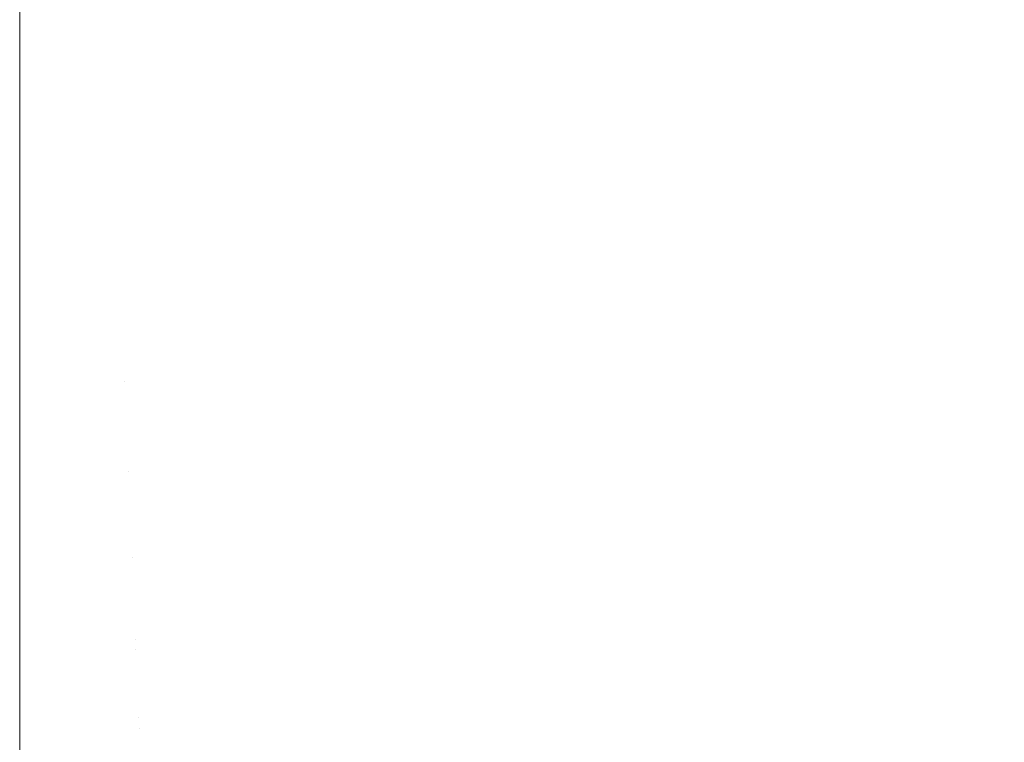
# Model space of a CAD drawing. Header units: centimetres. Extents: x -26 to 27.3, y -25.3 to -23.5.
# Tile 186 of 221: x 27.1825 to 27.2119, y -25.2442 to -25.2227. Entities that reach past the tile are written whole.
import ezdxf

# ---------------------------------------------------------------- set-up
doc = ezdxf.new("R2010")
doc.units = ezdxf.units.CM
doc.header["$LTSCALE"] = 2.54
doc.layers.add('Lucido design-1', color=7, linetype='Continuous')

# ---------------------------------------------------------------- blocks, each defined once
blk = doc.blocks.new('Gruppo-4-1')
at = {"color": 7, "linetype": 'Continuous', "lineweight": 9}
for points, invisible_edges in [([(27.209133, -25.218766, 1050.398377), (27.20661, -25.219843, 1050.398377), (27.207791, -25.222782, 1050.395578), (27.210437, -25.221653, 1050.395578)], 15), ([(27.210488, -25.221765, 1049.648646), (27.207837, -25.222897, 1049.648646), (27.206702, -25.220072, 1049.645943), (27.209234, -25.218991, 1049.645943)], 15), ([(27.197976, -25.219254, 1050.401029), (27.195442, -25.219856, 1050.401029), (27.196131, -25.223052, 1050.398377), (27.198799, -25.222417, 1050.398377)], 15), ([(27.198861, -25.222656, 1049.645943), (27.196183, -25.223293, 1049.645943), (27.195519, -25.220215, 1049.643368), (27.198068, -25.219609, 1049.643368)], 15), ([(27.195442, -25.219856, 1050.401029), (27.192885, -25.220351, 1050.401029), (27.193438, -25.223573, 1050.398377), (27.196131, -25.223052, 1050.398377)], 15), ([(27.20661, -25.219843, 1050.398377), (27.204044, -25.220811, 1050.398377), (27.205099, -25.223798, 1050.395578), (27.207791, -25.222782, 1050.395578)], 15), ([(27.196183, -25.223293, 1049.645943), (27.193479, -25.223816, 1049.645943), (27.192947, -25.220712, 1049.643368), (27.195519, -25.220215, 1049.643368)], 15), ([(27.207837, -25.222897, 1049.648646), (27.20514, -25.223914, 1049.648646), (27.204126, -25.221044, 1049.645943), (27.206702, -25.220072, 1049.645943)], 15), ([(27.192885, -25.220351, 1050.401029), (27.19031, -25.220736, 1050.401029), (27.190725, -25.223979, 1050.398377), (27.193438, -25.223573, 1050.398377)], 15), ([(27.213034, -25.220412, 1050.395578), (27.210437, -25.221653, 1050.395578), (27.211691, -25.224426, 1050.392652), (27.214404, -25.223129, 1050.392652)], 15), ([(27.21441, -25.223143, 1049.651474), (27.211697, -25.22444, 1049.651474), (27.210488, -25.221765, 1049.648646), (27.213089, -25.220522, 1049.648646)], 15), ([(27.19031, -25.220736, 1050.401029), (27.18772, -25.221012, 1050.401029), (27.187998, -25.22427, 1050.398377), (27.190725, -25.223979, 1050.398377)], 15), ([(27.193479, -25.223816, 1049.645943), (27.190756, -25.224224, 1049.645943), (27.190356, -25.2211, 1049.643368), (27.192947, -25.220712, 1049.643368)], 15), ([(27.204044, -25.220811, 1050.398377), (27.201438, -25.22167, 1050.398377), (27.202366, -25.224699, 1050.395578), (27.205099, -25.223798, 1050.395578)], 15), ([(27.182518, -25.222696, 1050.399842), (27.182518, -25.224502, 1050.398377), (27.18526, -25.224444, 1050.398377), (27.185122, -25.221178, 1050.401029)], 14), ([(27.18772, -25.221012, 1050.401029), (27.185122, -25.221178, 1050.401029), (27.18526, -25.224444, 1050.398377), (27.187998, -25.22427, 1050.398377)], 15), ([(27.190756, -25.224224, 1049.645943), (27.188019, -25.224515, 1049.645943), (27.187751, -25.221378, 1049.643368), (27.190356, -25.2211, 1049.643368)], 15), ([(27.20514, -25.223914, 1049.648646), (27.202402, -25.224817, 1049.648646), (27.201511, -25.221906, 1049.645943), (27.204126, -25.221044, 1049.645943)], 15), ([(27.188019, -25.224515, 1049.645943), (27.185271, -25.22469, 1049.645943), (27.185137, -25.221544, 1049.643368), (27.187751, -25.221378, 1049.643368)], 15), ([(27.182518, -25.2216, 1049.643368), (27.182518, -25.224159, 1049.645461), (-25.917482, -25.224159, 1049.645461), (-25.917482, -25.2216, 1049.643368)], 10), ([(27.182518, -25.224159, 1049.645461), (27.182518, -25.2216, 1049.643368), (27.185137, -25.221544, 1049.643368), (27.185271, -25.22469, 1049.645943)], 14), ([(27.201438, -25.22167, 1050.398377), (27.198799, -25.222417, 1050.398377), (27.199597, -25.225483, 1050.395578), (27.202366, -25.224699, 1050.395578)], 15), ([(27.210437, -25.221653, 1050.395578), (27.207791, -25.222782, 1050.395578), (27.208925, -25.225606, 1050.392652), (27.211691, -25.224426, 1050.392652)], 15), ([(27.211697, -25.22444, 1049.651474), (27.208931, -25.22562, 1049.651474), (27.207837, -25.222897, 1049.648646), (27.210488, -25.221765, 1049.648646)], 15), ([(27.202402, -25.224817, 1049.648646), (27.199629, -25.225602, 1049.648646), (27.198861, -25.222656, 1049.645943), (27.201511, -25.221906, 1049.645943)], 15), ([(27.198799, -25.222417, 1050.398377), (27.196131, -25.223052, 1050.398377), (27.196798, -25.226148, 1050.395578), (27.199597, -25.225483, 1050.395578)], 15), ([(27.199629, -25.225602, 1049.648646), (27.196824, -25.226269, 1049.648646), (27.196183, -25.223293, 1049.645943), (27.198861, -25.222656, 1049.645943)], 15), ([(27.182518, -25.224502, 1050.398377), (27.182518, -25.222696, 1050.399842), (-25.917482, -25.222696, 1050.399842), (-25.917482, -25.224502, 1050.398377)], 10), ([(27.207791, -25.222782, 1050.395578), (27.205099, -25.223798, 1050.395578), (27.206113, -25.226667, 1050.392652), (27.208925, -25.225606, 1050.392652)], 15), ([(27.208931, -25.22562, 1049.651474), (27.206118, -25.226682, 1049.651474), (27.20514, -25.223914, 1049.648646), (27.207837, -25.222897, 1049.648646)], 15), ([(27.196131, -25.223052, 1050.398377), (27.193438, -25.223573, 1050.398377), (27.193973, -25.226695, 1050.395578), (27.196798, -25.226148, 1050.395578)], 15), ([(27.214404, -25.223129, 1050.392652), (27.211691, -25.224426, 1050.392652), (27.212891, -25.227081, 1050.389602), (27.215715, -25.225731, 1050.389602)], 15), ([(27.21568, -25.225661, 1049.654422), (27.212859, -25.227009, 1049.654422), (27.211697, -25.22444, 1049.651474), (27.21441, -25.223143, 1049.651474)], 15), ([(27.196824, -25.226269, 1049.648646), (27.193994, -25.226817, 1049.648646), (27.193479, -25.223816, 1049.645943), (27.196183, -25.223293, 1049.645943)], 15), ([(27.193438, -25.223573, 1050.398377), (27.190725, -25.223979, 1050.398377), (27.191127, -25.227121, 1050.395578), (27.193973, -25.226695, 1050.395578)], 15), ([(27.193994, -25.226817, 1049.648646), (27.191143, -25.227243, 1049.648646), (27.190756, -25.224224, 1049.645943), (27.193479, -25.223816, 1049.645943)], 15), ([(27.205099, -25.223798, 1050.395578), (27.202366, -25.224699, 1050.395578), (27.203257, -25.227608, 1050.392652), (27.206113, -25.226667, 1050.392652)], 15), ([(27.190725, -25.223979, 1050.398377), (27.187998, -25.22427, 1050.398377), (27.188266, -25.227426, 1050.395578), (27.191127, -25.227121, 1050.395578)], 15), ([(27.206118, -25.226682, 1049.651474), (27.203262, -25.227623, 1049.651474), (27.202402, -25.224817, 1049.648646), (27.20514, -25.223914, 1049.648646)], 15), ([(-25.917482, -25.224749, 1049.645943), (-25.917482, -25.224159, 1049.645461), (27.182518, -25.224159, 1049.645461), (27.182518, -25.224749, 1049.645943)], 10), ([(27.185271, -25.22469, 1049.645943), (27.182518, -25.224749, 1049.645943), (27.182518, -25.224159, 1049.645461)], 9), ([(27.187998, -25.22427, 1050.398377), (27.18526, -25.224444, 1050.398377), (27.185395, -25.227609, 1050.395578), (27.188266, -25.227426, 1050.395578)], 15), ([(27.191143, -25.227243, 1049.648646), (27.188277, -25.227549, 1049.648646), (27.188019, -25.224515, 1049.645943), (27.190756, -25.224224, 1049.645943)], 15), ([(27.211691, -25.224426, 1050.392652), (27.208925, -25.225606, 1050.392652), (27.210012, -25.228309, 1050.389602), (27.212891, -25.227081, 1050.389602)], 15), ([(-25.917482, -25.224502, 1050.398377), (-25.917482, -25.225941, 1050.397106), (27.182518, -25.225941, 1050.397106), (27.182518, -25.224502, 1050.398377)], 10), ([(27.18526, -25.224444, 1050.398377), (27.182518, -25.224502, 1050.398377), (27.182518, -25.225941, 1050.397106)], 9), ([(27.182518, -25.225941, 1050.397106), (27.182518, -25.22767, 1050.395578), (27.185395, -25.227609, 1050.395578), (27.18526, -25.224444, 1050.398377)], 14), ([(27.182518, -25.227441, 1049.648334), (27.182518, -25.224749, 1049.645943), (27.185271, -25.22469, 1049.645943), (27.1854, -25.227732, 1049.648646)], 14), ([(27.188277, -25.227549, 1049.648646), (27.1854, -25.227732, 1049.648646), (27.185271, -25.22469, 1049.645943), (27.188019, -25.224515, 1049.645943)], 15), ([(27.202366, -25.224699, 1050.395578), (27.199597, -25.225483, 1050.395578), (27.200364, -25.228428, 1050.392652), (27.203257, -25.227608, 1050.392652)], 15), ([(27.212859, -25.227009, 1049.654422), (27.209982, -25.228236, 1049.654422), (27.208931, -25.22562, 1049.651474), (27.211697, -25.22444, 1049.651474)], 15), ([(27.182518, -25.224749, 1049.645943), (27.182518, -25.227441, 1049.648334), (-25.917482, -25.227441, 1049.648334), (-25.917482, -25.224749, 1049.645943)], 10), ([(27.203262, -25.227623, 1049.651474), (27.200368, -25.228442, 1049.651474), (27.199629, -25.225602, 1049.648646), (27.202402, -25.224817, 1049.648646)], 15), ([(27.199597, -25.225483, 1050.395578), (27.196798, -25.226148, 1050.395578), (27.197439, -25.229123, 1050.392652), (27.200364, -25.228428, 1050.392652)], 15), ([(27.200368, -25.228442, 1049.651474), (27.197442, -25.229138, 1049.651474), (27.196824, -25.226269, 1049.648646), (27.199629, -25.225602, 1049.648646)], 15), ([(27.208925, -25.225606, 1050.392652), (27.206113, -25.226667, 1050.392652), (27.207083, -25.229415, 1050.389602), (27.210012, -25.228309, 1050.389602)], 15), ([(27.209982, -25.228236, 1049.654422), (27.207057, -25.22934, 1049.654422), (27.206118, -25.226682, 1049.651474), (27.208931, -25.22562, 1049.651474)], 15), ([(27.182518, -25.22767, 1050.395578), (27.182518, -25.225941, 1050.397106), (-25.917482, -25.225941, 1050.397106), (-25.917482, -25.22767, 1050.395578)], 10), ([(27.196798, -25.226148, 1050.395578), (27.193973, -25.226695, 1050.395578), (27.194487, -25.229694, 1050.392652), (27.197439, -25.229123, 1050.392652)], 15), ([(27.197442, -25.229138, 1049.651474), (27.19449, -25.229709, 1049.651474), (27.193994, -25.226817, 1049.648646), (27.196824, -25.226269, 1049.648646)], 15), ([(27.193973, -25.226695, 1050.395578), (27.191127, -25.227121, 1050.395578), (27.191514, -25.230139, 1050.392652), (27.194487, -25.229694, 1050.392652)], 15), ([(27.206113, -25.226667, 1050.392652), (27.203257, -25.227608, 1050.392652), (27.20411, -25.230395, 1050.389602), (27.207083, -25.229415, 1050.389602)], 15), ([(27.207057, -25.22934, 1049.654422), (27.204087, -25.230319, 1049.654422), (27.203262, -25.227623, 1049.651474), (27.206118, -25.226682, 1049.651474)], 15), ([(27.19449, -25.229709, 1049.651474), (27.191516, -25.230154, 1049.651474), (27.191143, -25.227243, 1049.648646), (27.193994, -25.226817, 1049.648646)], 15), ([(27.21397, -25.229469, 1049.657486), (27.210989, -25.230741, 1049.657486), (27.209982, -25.228236, 1049.654422), (27.212859, -25.227009, 1049.654422)], 15), ([(27.191127, -25.227121, 1050.395578), (27.188266, -25.227426, 1050.395578), (27.188524, -25.230458, 1050.392652), (27.191514, -25.230139, 1050.392652)], 15), ([(27.191516, -25.230154, 1049.651474), (27.188526, -25.230473, 1049.651474), (27.188277, -25.227549, 1049.648646), (27.191143, -25.227243, 1049.648646)], 15), ([(27.212891, -25.227081, 1050.389602), (27.210012, -25.228309, 1050.389602), (27.211048, -25.230889, 1050.386436), (27.214036, -25.229614, 1050.386436)], 15), ([(-25.917482, -25.227793, 1049.648646), (-25.917482, -25.227441, 1049.648334), (27.182518, -25.227441, 1049.648334), (27.182518, -25.227793, 1049.648646)], 10), ([(27.1854, -25.227732, 1049.648646), (27.182518, -25.227793, 1049.648646), (27.182518, -25.227441, 1049.648334)], 9), ([(27.185395, -25.227609, 1050.395578), (27.182518, -25.22767, 1050.395578), (27.182518, -25.229067, 1050.394235)], 9), ([(27.182518, -25.229067, 1050.394235), (27.182518, -25.230713, 1050.392652), (27.185524, -25.230649, 1050.392652), (27.185395, -25.227609, 1050.395578)], 14), ([(27.188266, -25.227426, 1050.395578), (27.185395, -25.227609, 1050.395578), (27.185524, -25.230649, 1050.392652), (27.188524, -25.230458, 1050.392652)], 15), ([(27.188526, -25.230473, 1049.651474), (27.185524, -25.230664, 1049.651474), (27.1854, -25.227732, 1049.648646), (27.188277, -25.227549, 1049.648646)], 15), ([(27.203257, -25.227608, 1050.392652), (27.200364, -25.228428, 1050.392652), (27.201099, -25.231247, 1050.389602), (27.20411, -25.230395, 1050.389602)], 15), ([(27.204087, -25.230319, 1049.654422), (27.201079, -25.231171, 1049.654422), (27.200368, -25.228442, 1049.651474), (27.203262, -25.227623, 1049.651474)], 15), ([(-25.917482, -25.22767, 1050.395578), (-25.917482, -25.229067, 1050.394235), (27.182518, -25.229067, 1050.394235), (27.182518, -25.22767, 1050.395578)], 10), ([(27.182518, -25.227793, 1049.648646), (27.182518, -25.230596, 1049.651347), (-25.917482, -25.230596, 1049.651347), (-25.917482, -25.227793, 1049.648646)], 10), ([(27.182518, -25.230596, 1049.651347), (27.182518, -25.227793, 1049.648646), (27.1854, -25.227732, 1049.648646), (27.185524, -25.230664, 1049.651474)], 14), ([(27.210989, -25.230741, 1049.657486), (27.207956, -25.231886, 1049.657486), (27.207057, -25.22934, 1049.654422), (27.209982, -25.228236, 1049.654422)], 15), ([(27.200364, -25.228428, 1050.392652), (27.197439, -25.229123, 1050.392652), (27.198053, -25.231972, 1050.389602), (27.201099, -25.231247, 1050.389602)], 15), ([(27.201079, -25.231171, 1049.654422), (27.198037, -25.231895, 1049.654422), (27.197442, -25.229138, 1049.651474), (27.200368, -25.228442, 1049.651474)], 15), ([(27.210012, -25.228309, 1050.389602), (27.207083, -25.229415, 1050.389602), (27.208009, -25.232036, 1050.386436), (27.211048, -25.230889, 1050.386436)], 15), ([(27.182518, -25.230713, 1050.392652), (27.182518, -25.229067, 1050.394235), (-25.917482, -25.229067, 1050.394235), (-25.917482, -25.230713, 1050.392652)], 10), ([(27.197439, -25.229123, 1050.392652), (27.194487, -25.229694, 1050.392652), (27.19498, -25.232566, 1050.389602), (27.198053, -25.231972, 1050.389602)], 15), ([(27.198037, -25.231895, 1049.654422), (27.194967, -25.232488, 1049.654422), (27.19449, -25.229709, 1049.651474), (27.197442, -25.229138, 1049.651474)], 15), ([(27.207956, -25.231886, 1049.657486), (27.204878, -25.2329, 1049.657486), (27.204087, -25.230319, 1049.654422), (27.207057, -25.22934, 1049.654422)], 15), ([(27.207083, -25.229415, 1050.389602), (27.20411, -25.230395, 1050.389602), (27.204924, -25.233053, 1050.386436), (27.208009, -25.232036, 1050.386436)], 15), ([(27.194487, -25.229694, 1050.392652), (27.191514, -25.230139, 1050.392652), (27.191884, -25.23303, 1050.389602), (27.19498, -25.232566, 1050.389602)], 15), ([(27.194967, -25.232488, 1049.654422), (27.191874, -25.232951, 1049.654422), (27.191516, -25.230154, 1049.651474), (27.19449, -25.229709, 1049.651474)], 15), ([(27.215031, -25.231815, 1049.66066), (27.211949, -25.23313, 1049.66066), (27.210989, -25.230741, 1049.657486), (27.21397, -25.229469, 1049.657486)], 15), ([(27.214036, -25.229614, 1050.386436), (27.211048, -25.230889, 1050.386436), (27.212033, -25.23334, 1050.383159), (27.215124, -25.232021, 1050.383159)], 15), ([(27.191514, -25.230139, 1050.392652), (27.188524, -25.230458, 1050.392652), (27.188771, -25.233361, 1050.389602), (27.191884, -25.23303, 1050.389602)], 15), ([(27.191874, -25.232951, 1049.654422), (27.188765, -25.233282, 1049.654422), (27.188526, -25.230473, 1049.651474), (27.191516, -25.230154, 1049.651474)], 15), ([(-25.917482, -25.230728, 1049.651474), (-25.917482, -25.230596, 1049.651347), (27.182518, -25.230596, 1049.651347), (27.182518, -25.230728, 1049.651474)], 10), ([(27.185524, -25.230664, 1049.651474), (27.182518, -25.230728, 1049.651474), (27.182518, -25.230596, 1049.651347)], 9), ([(27.188524, -25.230458, 1050.392652), (27.185524, -25.230649, 1050.392652), (27.185648, -25.23356, 1050.389602), (27.188771, -25.233361, 1050.389602)], 15), ([(27.188765, -25.233282, 1049.654422), (27.185644, -25.233481, 1049.654422), (27.185524, -25.230664, 1049.651474), (27.188526, -25.230473, 1049.651474)], 15), ([(27.204878, -25.2329, 1049.657486), (27.201759, -25.233784, 1049.657486), (27.201079, -25.231171, 1049.654422), (27.204087, -25.230319, 1049.654422)], 15), ([(27.20411, -25.230395, 1050.389602), (27.201099, -25.231247, 1050.389602), (27.201799, -25.233938, 1050.386436), (27.204924, -25.233053, 1050.386436)], 15), ([(-25.917482, -25.230713, 1050.392652), (-25.917482, -25.232068, 1050.391234), (27.182518, -25.232068, 1050.391234), (27.182518, -25.230713, 1050.392652)], 10), ([(27.182518, -25.230728, 1049.651474), (27.182518, -25.233548, 1049.654422), (-25.917482, -25.233548, 1049.654422), (-25.917482, -25.230728, 1049.651474)], 10), ([(27.185524, -25.230649, 1050.392652), (27.182518, -25.230713, 1050.392652), (27.182518, -25.232068, 1050.391234)], 9), ([(27.182518, -25.232068, 1050.391234), (27.182518, -25.233627, 1050.389602), (27.185648, -25.23356, 1050.389602), (27.185524, -25.230649, 1050.392652)], 14), ([(27.185644, -25.233481, 1049.654422), (27.182518, -25.233548, 1049.654422), (27.182518, -25.230728, 1049.651474), (27.185524, -25.230664, 1049.651474)], 13), ([(27.211949, -25.23313, 1049.66066), (27.208814, -25.234313, 1049.66066), (27.207956, -25.231886, 1049.657486), (27.210989, -25.230741, 1049.657486)], 15), ([(27.211048, -25.230889, 1050.386436), (27.208009, -25.232036, 1050.386436), (27.208889, -25.234526, 1050.383159), (27.212033, -25.23334, 1050.383159)], 15), ([(27.201759, -25.233784, 1049.657486), (27.198605, -25.234534, 1049.657486), (27.198037, -25.231895, 1049.654422), (27.201079, -25.231171, 1049.654422)], 15), ([(27.201099, -25.231247, 1050.389602), (27.198053, -25.231972, 1050.389602), (27.198639, -25.234689, 1050.386436), (27.201799, -25.233938, 1050.386436)], 15), ([(27.198605, -25.234534, 1049.657486), (27.195423, -25.235149, 1049.657486), (27.194967, -25.232488, 1049.654422), (27.198037, -25.231895, 1049.654422)], 15), ([(27.198053, -25.231972, 1050.389602), (27.19498, -25.232566, 1050.389602), (27.19545, -25.235306, 1050.386436), (27.198639, -25.234689, 1050.386436)], 15), ([(27.208814, -25.234313, 1049.66066), (27.205632, -25.235362, 1049.66066), (27.204878, -25.2329, 1049.657486), (27.207956, -25.231886, 1049.657486)], 15), ([(27.208009, -25.232036, 1050.386436), (27.204924, -25.233053, 1050.386436), (27.205698, -25.235578, 1050.383159), (27.208889, -25.234526, 1050.383159)], 15), ([(27.182518, -25.233627, 1050.389602), (27.182518, -25.232068, 1050.391234), (-25.917482, -25.232068, 1050.391234), (-25.917482, -25.233627, 1050.389602)], 10), ([(27.195423, -25.235149, 1049.657486), (27.192217, -25.235629, 1049.657486), (27.191874, -25.232951, 1049.654422), (27.194967, -25.232488, 1049.654422)], 15), ([(27.19498, -25.232566, 1050.389602), (27.191884, -25.23303, 1050.389602), (27.192237, -25.235787, 1050.386436), (27.19545, -25.235306, 1050.386436)], 15), ([(27.205632, -25.235362, 1049.66066), (27.202408, -25.236275, 1049.66066), (27.201759, -25.233784, 1049.657486), (27.204878, -25.2329, 1049.657486)], 15), ([(27.192217, -25.235629, 1049.657486), (27.188994, -25.235972, 1049.657486), (27.188765, -25.233282, 1049.654422), (27.191874, -25.232951, 1049.654422)], 15), ([(27.191884, -25.23303, 1050.389602), (27.188771, -25.233361, 1050.389602), (27.189007, -25.236131, 1050.386436), (27.192237, -25.235787, 1050.386436)], 15), ([(27.204924, -25.233053, 1050.386436), (27.201799, -25.233938, 1050.386436), (27.202465, -25.236494, 1050.383159), (27.205698, -25.235578, 1050.383159)], 15), ([(27.212861, -25.235399, 1049.663939), (27.209629, -25.236618, 1049.663939), (27.208814, -25.234313, 1049.66066), (27.211949, -25.23313, 1049.66066)], 15), ([(27.185644, -25.233481, 1049.654422), (27.185759, -25.236179, 1049.657486), (27.182518, -25.236247, 1049.657486), (27.182518, -25.233614, 1049.654498)], 11), ([(27.182518, -25.233614, 1049.654498), (27.182518, -25.233548, 1049.654422), (27.185644, -25.233481, 1049.654422)], 10), ([(27.188994, -25.235972, 1049.657486), (27.185759, -25.236179, 1049.657486), (27.185644, -25.233481, 1049.654422), (27.188765, -25.233282, 1049.654422)], 15), ([(27.188771, -25.233361, 1050.389602), (27.185648, -25.23356, 1050.389602), (27.185765, -25.236338, 1050.386436), (27.189007, -25.236131, 1050.386436)], 15), ([(27.212033, -25.23334, 1050.383159), (27.208889, -25.234526, 1050.383159), (27.209722, -25.236882, 1050.379777), (27.212965, -25.235658, 1050.379777)], 15), ([(27.182518, -25.233548, 1049.654422), (27.182518, -25.233614, 1049.654498), (-25.917482, -25.233614, 1049.654498), (-25.917482, -25.233548, 1049.654422)], 10), ([(-25.917482, -25.236247, 1049.657486), (-25.917482, -25.233614, 1049.654498), (27.182518, -25.233614, 1049.654498), (27.182518, -25.236247, 1049.657486)], 10), ([(-25.917482, -25.233627, 1050.389602), (-25.917482, -25.234939, 1050.388108), (27.182518, -25.234939, 1050.388108), (27.182518, -25.233627, 1050.389602)], 10), ([(27.185648, -25.23356, 1050.389602), (27.182518, -25.233627, 1050.389602), (27.182518, -25.234939, 1050.388108)], 9), ([(27.182518, -25.234939, 1050.388108), (27.182518, -25.236407, 1050.386436), (27.185765, -25.236338, 1050.386436), (27.185648, -25.23356, 1050.389602)], 14), ([(27.202408, -25.236275, 1049.66066), (27.199148, -25.23705, 1049.66066), (27.198605, -25.234534, 1049.657486), (27.201759, -25.233784, 1049.657486)], 15), ([(27.201799, -25.233938, 1050.386436), (27.198639, -25.234689, 1050.386436), (27.199195, -25.237271, 1050.383159), (27.202465, -25.236494, 1050.383159)], 15), ([(27.209629, -25.236618, 1049.663939), (27.206348, -25.2377, 1049.663939), (27.205632, -25.235362, 1049.66066), (27.208814, -25.234313, 1049.66066)], 15), ([(27.199148, -25.23705, 1049.66066), (27.195858, -25.237687, 1049.66066), (27.195423, -25.235149, 1049.657486), (27.198605, -25.234534, 1049.657486)], 15), ([(27.198639, -25.234689, 1050.386436), (27.19545, -25.235306, 1050.386436), (27.195896, -25.237909, 1050.383159), (27.199195, -25.237271, 1050.383159)], 15), ([(27.208889, -25.234526, 1050.383159), (27.205698, -25.235578, 1050.383159), (27.206429, -25.237967, 1050.379777), (27.209722, -25.236882, 1050.379777)], 15), ([(27.182518, -25.236407, 1050.386436), (27.182518, -25.234939, 1050.388108), (-25.917482, -25.234939, 1050.388108), (-25.917482, -25.236407, 1050.386436)], 10), ([(27.195858, -25.237687, 1049.66066), (27.192544, -25.238183, 1049.66066), (27.192217, -25.235629, 1049.657486), (27.195423, -25.235149, 1049.657486)], 15), ([(27.19545, -25.235306, 1050.386436), (27.192237, -25.235787, 1050.386436), (27.192573, -25.238407, 1050.383159), (27.195896, -25.237909, 1050.383159)], 15), ([(27.206348, -25.2377, 1049.663939), (27.203024, -25.238641, 1049.663939), (27.202408, -25.236275, 1049.66066), (27.205632, -25.235362, 1049.66066)], 15), ([(27.205698, -25.235578, 1050.383159), (27.202465, -25.236494, 1050.383159), (27.203094, -25.238912, 1050.379777), (27.206429, -25.237967, 1050.379777)], 15), ([(27.213722, -25.237543, 1049.667319), (27.210398, -25.238797, 1049.667319), (27.209629, -25.236618, 1049.663939), (27.212861, -25.235399, 1049.663939)], 15), ([(27.192544, -25.238183, 1049.66066), (27.189212, -25.238538, 1049.66066), (27.188994, -25.235972, 1049.657486), (27.192217, -25.235629, 1049.657486)], 15), ([(27.192237, -25.235787, 1050.386436), (27.189007, -25.236131, 1050.386436), (27.189231, -25.238763, 1050.383159), (27.192573, -25.238407, 1050.383159)], 15), ([(27.212965, -25.235658, 1050.379777), (27.209722, -25.236882, 1050.379777), (27.210505, -25.2391, 1050.376297), (27.213842, -25.237841, 1050.376297)], 15), ([(27.189212, -25.238538, 1049.66066), (27.185868, -25.238751, 1049.66066), (27.185759, -25.236179, 1049.657486), (27.188994, -25.235972, 1049.657486)], 15), ([(27.189007, -25.236131, 1050.386436), (27.185765, -25.236338, 1050.386436), (27.185878, -25.238977, 1050.383159), (27.189231, -25.238763, 1050.383159)], 15), ([(27.182518, -25.236247, 1049.657486), (27.182518, -25.236487, 1049.657781), (-25.917482, -25.236487, 1049.657781), (-25.917482, -25.236247, 1049.657486)], 10), ([(-25.917482, -25.236407, 1050.386436), (-25.917482, -25.237674, 1050.384863), (27.182518, -25.237674, 1050.384863), (27.182518, -25.236407, 1050.386436)], 10), ([(27.185759, -25.236179, 1049.657486), (27.185868, -25.238751, 1049.66066), (27.182518, -25.238822, 1049.66066), (27.182518, -25.236487, 1049.657781)], 11), ([(27.182518, -25.236487, 1049.657781), (27.182518, -25.236247, 1049.657486), (27.185759, -25.236179, 1049.657486)], 10), ([(27.185765, -25.236338, 1050.386436), (27.182518, -25.236407, 1050.386436), (27.182518, -25.237674, 1050.384863)], 9), ([(27.182518, -25.237674, 1050.384863), (27.182518, -25.239048, 1050.383159), (27.185878, -25.238977, 1050.383159), (27.185765, -25.236338, 1050.386436)], 14), ([(27.203024, -25.238641, 1049.663939), (27.199663, -25.23944, 1049.663939), (27.199148, -25.23705, 1049.66066), (27.202408, -25.236275, 1049.66066)], 15), ([(-25.917482, -25.238822, 1049.66066), (-25.917482, -25.236487, 1049.657781), (27.182518, -25.236487, 1049.657781), (27.182518, -25.238822, 1049.66066)], 10), ([(27.202465, -25.236494, 1050.383159), (27.199195, -25.237271, 1050.383159), (27.199722, -25.239714, 1050.379777), (27.203094, -25.238912, 1050.379777)], 15), ([(27.210398, -25.238797, 1049.667319), (27.207024, -25.239909, 1049.667319), (27.206348, -25.2377, 1049.663939), (27.209629, -25.236618, 1049.663939)], 15), ([(27.199663, -25.23944, 1049.663939), (27.196271, -25.240096, 1049.663939), (27.195858, -25.237687, 1049.66066), (27.199148, -25.23705, 1049.66066)], 15), ([(27.209722, -25.236882, 1050.379777), (27.206429, -25.237967, 1050.379777), (27.207118, -25.240216, 1050.376297), (27.210505, -25.2391, 1050.376297)], 15), ([(27.199195, -25.237271, 1050.383159), (27.195896, -25.237909, 1050.383159), (27.196318, -25.240372, 1050.379777), (27.199722, -25.239714, 1050.379777)], 15), ([(27.214532, -25.239559, 1049.670794), (27.211122, -25.240845, 1049.670794), (27.210398, -25.238797, 1049.667319), (27.213722, -25.237543, 1049.667319)], 15), ([(27.182518, -25.239048, 1050.383159), (27.182518, -25.237674, 1050.384863), (-25.917482, -25.237674, 1050.384863), (-25.917482, -25.239048, 1050.383159)], 10), ([(27.196271, -25.240096, 1049.663939), (27.192855, -25.240608, 1049.663939), (27.192544, -25.238183, 1049.66066), (27.195858, -25.237687, 1049.66066)], 15), ([(27.195896, -25.237909, 1050.383159), (27.192573, -25.238407, 1050.383159), (27.19289, -25.240885, 1050.379777), (27.196318, -25.240372, 1050.379777)], 15), ([(27.207024, -25.239909, 1049.667319), (27.203606, -25.240877, 1049.667319), (27.203024, -25.238641, 1049.663939), (27.206348, -25.2377, 1049.663939)], 15), ([(27.213842, -25.237841, 1050.376297), (27.210505, -25.2391, 1050.376297), (27.211239, -25.241176, 1050.372725), (27.214663, -25.239884, 1050.372725)], 15), ([(27.192855, -25.240608, 1049.663939), (27.189419, -25.240974, 1049.663939), (27.189212, -25.238538, 1049.66066), (27.192544, -25.238183, 1049.66066)], 15), ([(27.206429, -25.237967, 1050.379777), (27.203094, -25.238912, 1050.379777), (27.203687, -25.241188, 1050.376297), (27.207118, -25.240216, 1050.376297)], 15), ([(27.192573, -25.238407, 1050.383159), (27.189231, -25.238763, 1050.383159), (27.189443, -25.241253, 1050.379777), (27.19289, -25.240885, 1050.379777)], 15), ([(27.185868, -25.238751, 1049.66066), (27.185972, -25.241194, 1049.663939), (27.182518, -25.241267, 1049.663939), (27.182518, -25.239214, 1049.661186)], 11), ([(27.182518, -25.239214, 1049.661186), (27.182518, -25.238822, 1049.66066), (27.185868, -25.238751, 1049.66066)], 10), ([(27.189419, -25.240974, 1049.663939), (27.185972, -25.241194, 1049.663939), (27.185868, -25.238751, 1049.66066), (27.189212, -25.238538, 1049.66066)], 15), ([(27.189231, -25.238763, 1050.383159), (27.185878, -25.238977, 1050.383159), (27.185984, -25.241473, 1050.379777), (27.189443, -25.241253, 1050.379777)], 15), ([(27.203606, -25.240877, 1049.667319), (27.20015, -25.241699, 1049.667319), (27.199663, -25.23944, 1049.663939), (27.203024, -25.238641, 1049.663939)], 15), ([(27.211122, -25.240845, 1049.670794), (27.20766, -25.241987, 1049.670794), (27.207024, -25.239909, 1049.667319), (27.210398, -25.238797, 1049.667319)], 15), ([(27.182518, -25.238822, 1049.66066), (27.182518, -25.239214, 1049.661186), (-25.917482, -25.239214, 1049.661186), (-25.917482, -25.238822, 1049.66066)], 10), ([(-25.917482, -25.239048, 1050.383159), (-25.917482, -25.24027, 1050.381505), (27.182518, -25.24027, 1050.381505), (27.182518, -25.239048, 1050.383159)], 10), ([(27.185984, -25.241473, 1050.379777), (27.185878, -25.238977, 1050.383159), (27.182518, -25.239048, 1050.383159), (27.182518, -25.24027, 1050.381505)], 11), ([(27.203094, -25.238912, 1050.379777), (27.199722, -25.239714, 1050.379777), (27.200217, -25.242013, 1050.376297), (27.203687, -25.241188, 1050.376297)], 15), ([(27.210505, -25.2391, 1050.376297), (27.207118, -25.240216, 1050.376297), (27.207763, -25.242322, 1050.372725), (27.211239, -25.241176, 1050.372725)], 15), ([(-25.917482, -25.241267, 1049.663939), (-25.917482, -25.239214, 1049.661186), (27.182518, -25.239214, 1049.661186), (27.182518, -25.241267, 1049.663939)], 10), ([(27.20015, -25.241699, 1049.667319), (27.196662, -25.242374, 1049.667319), (27.196271, -25.240096, 1049.663939), (27.199663, -25.23944, 1049.663939)], 15), ([(27.215289, -25.241442, 1049.674359), (27.211798, -25.242759, 1049.674359), (27.211122, -25.240845, 1049.670794), (27.214532, -25.239559, 1049.670794)], 15), ([(27.199722, -25.239714, 1050.379777), (27.196318, -25.240372, 1050.379777), (27.196716, -25.24269, 1050.376297), (27.200217, -25.242013, 1050.376297)], 15), ([(27.20766, -25.241987, 1049.670794), (27.204153, -25.24298, 1049.670794), (27.203606, -25.240877, 1049.667319), (27.207024, -25.239909, 1049.667319)], 15), ([(27.214663, -25.239884, 1050.372725), (27.211239, -25.241176, 1050.372725), (27.211921, -25.243107, 1050.369067), (27.215426, -25.241784, 1050.369067)], 15), ([(27.182518, -25.241547, 1050.379777), (27.182518, -25.24027, 1050.381505), (-25.917482, -25.24027, 1050.381505), (-25.917482, -25.241547, 1050.379777)], 10), ([(27.182518, -25.24027, 1050.381505), (27.182518, -25.241547, 1050.379777), (27.185984, -25.241473, 1050.379777)], 10), ([(27.196662, -25.242374, 1049.667319), (27.193148, -25.2429, 1049.667319), (27.192855, -25.240608, 1049.663939), (27.196271, -25.240096, 1049.663939)], 15), ([(27.207118, -25.240216, 1050.376297), (27.203687, -25.241188, 1050.376297), (27.204242, -25.243319, 1050.372725), (27.207763, -25.242322, 1050.372725)], 15), ([(27.196318, -25.240372, 1050.379777), (27.19289, -25.240885, 1050.379777), (27.193189, -25.243218, 1050.376297), (27.196716, -25.24269, 1050.376297)], 15), ([(27.193148, -25.2429, 1049.667319), (27.189615, -25.243276, 1049.667319), (27.189419, -25.240974, 1049.663939), (27.192855, -25.240608, 1049.663939)], 15), ([(27.211798, -25.242759, 1049.674359), (27.208255, -25.243927, 1049.674359), (27.20766, -25.241987, 1049.670794), (27.211122, -25.240845, 1049.670794)], 15), ([(27.189615, -25.243276, 1049.667319), (27.18607, -25.243502, 1049.667319), (27.185972, -25.241194, 1049.663939), (27.189419, -25.240974, 1049.663939)], 15), ([(27.19289, -25.240885, 1050.379777), (27.189443, -25.241253, 1050.379777), (27.189643, -25.243596, 1050.376297), (27.193189, -25.243218, 1050.376297)], 15), ([(27.204153, -25.24298, 1049.670794), (27.200607, -25.243823, 1049.670794), (27.20015, -25.241699, 1049.667319), (27.203606, -25.240877, 1049.667319)], 15), ([(27.182518, -25.241267, 1049.663939), (27.182518, -25.241791, 1049.664706), (-25.917482, -25.241791, 1049.664706), (-25.917482, -25.241267, 1049.663939)], 10), ([(27.185972, -25.241194, 1049.663939), (27.18607, -25.243502, 1049.667319), (27.182518, -25.243578, 1049.667319), (27.182518, -25.241791, 1049.664706)], 11), ([(27.182518, -25.241791, 1049.664706), (27.182518, -25.241267, 1049.663939), (27.185972, -25.241194, 1049.663939)], 10), ([(27.189443, -25.241253, 1050.379777), (27.185984, -25.241473, 1050.379777), (27.186083, -25.243823, 1050.376297), (27.189643, -25.243596, 1050.376297)], 15), ([(27.203687, -25.241188, 1050.376297), (27.200217, -25.242013, 1050.376297), (27.200681, -25.244165, 1050.372725), (27.204242, -25.243319, 1050.372725)], 15), ([(27.211239, -25.241176, 1050.372725), (27.207763, -25.242322, 1050.372725), (27.208363, -25.24428, 1050.369067), (27.211921, -25.243107, 1050.369067)], 15), ([(27.215991, -25.24319, 1049.678006), (27.212426, -25.244536, 1049.678006), (27.211798, -25.242759, 1049.674359), (27.215289, -25.241442, 1049.674359)], 15), ([(-25.917482, -25.241547, 1050.379777), (-25.917482, -25.242721, 1050.37804), (27.182518, -25.242721, 1050.37804), (27.182518, -25.241547, 1050.379777)], 10), ([(27.186083, -25.243823, 1050.376297), (27.185984, -25.241473, 1050.379777), (27.182518, -25.241547, 1050.379777), (27.182518, -25.242721, 1050.37804)], 11), ([(27.200607, -25.243823, 1049.670794), (27.197029, -25.244515, 1049.670794), (27.196662, -25.242374, 1049.667319), (27.20015, -25.241699, 1049.667319)], 15), ([(-25.917482, -25.243578, 1049.667319), (-25.917482, -25.241791, 1049.664706), (27.182518, -25.241791, 1049.664706), (27.182518, -25.243578, 1049.667319)], 10), ([(27.200217, -25.242013, 1050.376297), (27.196716, -25.24269, 1050.376297), (27.197088, -25.24486, 1050.372725), (27.200681, -25.244165, 1050.372725)], 15), ([(27.208255, -25.243927, 1049.674359), (27.204665, -25.244944, 1049.674359), (27.204153, -25.24298, 1049.670794), (27.20766, -25.241987, 1049.670794)], 15), ([(27.207763, -25.242322, 1050.372725), (27.204242, -25.243319, 1050.372725), (27.204758, -25.245301, 1050.369067), (27.208363, -25.24428, 1050.369067)], 15), ([(27.197029, -25.244515, 1049.670794), (27.193424, -25.245055, 1049.670794), (27.193148, -25.2429, 1049.667319), (27.196662, -25.242374, 1049.667319)], 15), ([(27.182518, -25.243899, 1050.376297), (27.182518, -25.242721, 1050.37804), (-25.917482, -25.242721, 1050.37804), (-25.917482, -25.243899, 1050.376297)], 10), ([(27.182518, -25.242721, 1050.37804), (27.182518, -25.243899, 1050.376297), (27.186083, -25.243823, 1050.376297)], 10), ([(27.193424, -25.245055, 1049.670794), (27.1898, -25.245441, 1049.670794), (27.189615, -25.243276, 1049.667319), (27.193148, -25.2429, 1049.667319)], 15), ([(27.196716, -25.24269, 1050.376297), (27.193189, -25.243218, 1050.376297), (27.193468, -25.245402, 1050.372725), (27.197088, -25.24486, 1050.372725)], 15), ([(27.212426, -25.244536, 1049.678006), (27.208806, -25.245729, 1049.678006), (27.208255, -25.243927, 1049.674359), (27.211798, -25.242759, 1049.674359)], 15), ([(27.204665, -25.244944, 1049.674359), (27.201035, -25.245807, 1049.674359), (27.200607, -25.243823, 1049.670794), (27.204153, -25.24298, 1049.670794)], 15), ([(27.211921, -25.243107, 1050.369067), (27.208363, -25.24428, 1050.369067), (27.208916, -25.246088, 1050.36533), (27.212551, -25.24489, 1050.36533)], 15), ([(27.18607, -25.243502, 1049.667319), (27.186162, -25.245673, 1049.670794), (27.182518, -25.24575, 1049.670794), (27.182518, -25.244212, 1049.668335)], 11), ([(27.182518, -25.244212, 1049.668335), (27.182518, -25.243578, 1049.667319), (27.18607, -25.243502, 1049.667319)], 10), ([(27.1898, -25.245441, 1049.670794), (27.186162, -25.245673, 1049.670794), (27.18607, -25.243502, 1049.667319), (27.189615, -25.243276, 1049.667319)], 15), ([(27.193189, -25.243218, 1050.376297), (27.189643, -25.243596, 1050.376297), (27.189829, -25.24579, 1050.372725), (27.193468, -25.245402, 1050.372725)], 15), ([(27.204242, -25.243319, 1050.372725), (27.200681, -25.244165, 1050.372725), (27.201113, -25.246168, 1050.369067), (27.204758, -25.245301, 1050.369067)], 15), ([(27.182518, -25.243578, 1049.667319), (27.182518, -25.244212, 1049.668335), (-25.917482, -25.244212, 1049.668335), (-25.917482, -25.243578, 1049.667319)], 10), ([(27.189643, -25.243596, 1050.376297), (27.186083, -25.243823, 1050.376297), (27.186177, -25.246023, 1050.372725), (27.189829, -25.24579, 1050.372725)], 15), ([(-25.917482, -25.243899, 1050.376297), (-25.917482, -25.245022, 1050.374474), (27.182518, -25.245022, 1050.374474), (27.182518, -25.243899, 1050.376297)], 10), ([(27.186177, -25.246023, 1050.372725), (27.186083, -25.243823, 1050.376297), (27.182518, -25.243899, 1050.376297), (27.182518, -25.245022, 1050.374474)], 11), ([(27.201035, -25.245807, 1049.674359), (27.197372, -25.246516, 1049.674359), (27.197029, -25.244515, 1049.670794), (27.200607, -25.243823, 1049.670794)], 15), ([(27.208806, -25.245729, 1049.678006), (27.205139, -25.246767, 1049.678006), (27.204665, -25.244944, 1049.674359), (27.208255, -25.243927, 1049.674359)], 15), ([(-25.917482, -25.24575, 1049.670794), (-25.917482, -25.244212, 1049.668335), (27.182518, -25.244212, 1049.668335), (27.182518, -25.24575, 1049.670794)], 10), ([(27.200681, -25.244165, 1050.372725), (27.197088, -25.24486, 1050.372725), (27.197434, -25.246879, 1050.369067), (27.201113, -25.246168, 1050.369067)], 15)]:
    blk.add_3dface(points, dxfattribs=dict(at, invisible_edges=invisible_edges))

msp = doc.modelspace()

# ---------------------------------------------------------------- block references
at = {"layer": 'Lucido design-1', "color": 7}
msp.add_blockref('Gruppo-4-1', (0, 0), dxfattribs=at)

doc.saveas('drawing.dxf')
